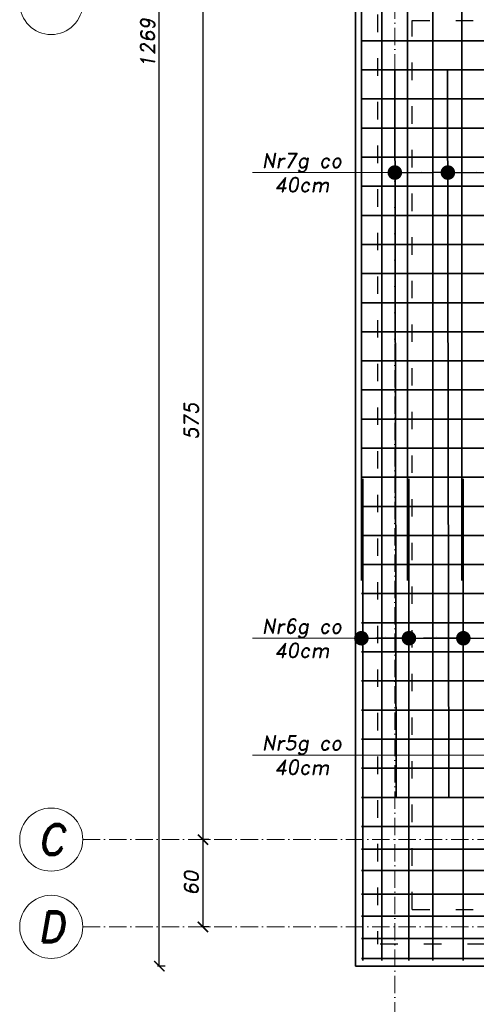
# Model space of a CAD drawing. Header units: millimetres. Extents: x 300938 to 312016, y 11971 to 20881.
# Tile 204 of 239: x 308662 to 308976, y 18311 to 18988. Entities that reach past the tile are written whole.
import ezdxf

# ---------------------------------------------------------------- set-up
doc = ezdxf.new("R2010")
doc.units = ezdxf.units.MM
doc.linetypes.add('ACAD_ISO03W100', pattern=[30, 12, -18])
doc.linetypes.add('ACAD_ISO10W100', pattern=[18, 12, -3, 0, -3])
for name, color, linetype, lineweight in [('konstrukcja', 3, 'Continuous', 35), ('konstrukcja wymiary', 1, 'Continuous', 13), ('opisy', 2, 'Continuous', 18), ('osie', 5, 'ACAD_ISO10W100', 13), ('zbrojenie płyty', 141, 'Continuous', 35)]:
    doc.layers.add(name, color=color, linetype=linetype, lineweight=lineweight)
doc.layers.add('przerywane', color=6, linetype='ACAD_ISO03W100')
doc.styles.add('KONSTRUKCJA', font='romand.shx', dxfattribs={"oblique": 10})
doc.styles.get("Standard").update_dxf_attribs({"font": 'romand.shx', "oblique": 10})
doc.dimstyles.new('150', dxfattribs={"dimtxt": 10, "dimasz": 7, "dimexe": 1.25, "dimexo": 0.625, "dimgap": 3, "dimtad": 1, "dimdec": 0, "dimrnd": 0.5, "dimtxsty": 'KONSTRUKCJA', "dimblk": 'ARCHTICK', "dimcen": 2.5, "dimadec": 0, "dimazin": 0, "dimtfac": 1, "dimtdec": 0, "dimtix": 1, "dimtmove": 0, "dimatfit": 3, "dimfxl": 4, "dimfxlon": 1, "dimarcsym": 0})
doc.dimstyles.new('kropki', dxfattribs={"dimtxt": 0.001, "dimasz": 10, "dimexe": 1.25, "dimexo": 0.625, "dimgap": 1, "dimtad": 1, "dimtxsty": 'Standard', "dimblk": 'DOT', "dimcen": 2.5, "dimadec": 0, "dimazin": 0, "dimtfac": 1, "dimtmove": 0, "dimatfit": 3, "dimfxl": 1, "dimfxlon": 1, "dimarcsym": 0})

# ---------------------------------------------------------------- blocks, each defined once
blk = doc.blocks.new('_ArchTick')
at = {"color": 0, "linetype": 'ByBlock', "lineweight": 13, "const_width": 0.15}
blk.add_lwpolyline([(-0.5, -0.5), (0.5, 0.5)], dxfattribs=at)
blk = doc.blocks.new('*D715')
at = {"layer": 'Defpoints', "color": 0, "transparency": 16777216}
for p in [(308908.44, 18999.22), (308788.44, 18424.22), (308908.44, 18424.22)]:
    blk.add_point(p, dxfattribs=at)
at = {"layer": 'konstrukcja wymiary', "color": 0, "lineweight": -2, "transparency": 16777216}
for p, q in [((308792.44, 18999.22), (308787.19, 18999.22)), ((308788.44, 18999.22), (308788.44, 18424.22)), ((308792.44, 18424.22), (308787.19, 18424.22))]:
    blk.add_line(p, q, dxfattribs=at)
at = {"layer": 'konstrukcja wymiary', "color": 0, "lineweight": -2, "transparency": 16777216, "xscale": 7, "yscale": 7, "zscale": 7}
for p, rotation in [((308788.44, 18999.22), 90), ((308788.44, 18424.22), 270)]:
    blk.add_blockref('_ArchTick', p, dxfattribs=dict(at, rotation=rotation))
at = {"layer": 'konstrukcja wymiary', "color": 0, "transparency": 16777216, "insert": (308780.44, 18711.72), "char_height": 10, "attachment_point": 5, "rotation": 90, "style": 'KONSTRUKCJA'}
blk.add_mtext('575', dxfattribs=at)
blk = doc.blocks.new('*D716')
at = {"layer": 'Defpoints', "color": 0, "transparency": 16777216}
for p in [(308908.44, 18424.22), (308788.44, 18364.22), (308908.44, 18364.22)]:
    blk.add_point(p, dxfattribs=at)
at = {"layer": 'konstrukcja wymiary', "color": 0, "lineweight": -2, "transparency": 16777216}
for p, q in [((308792.44, 18424.22), (308787.19, 18424.22)), ((308788.44, 18424.22), (308788.44, 18364.22)), ((308792.44, 18364.22), (308787.19, 18364.22))]:
    blk.add_line(p, q, dxfattribs=at)
at = {"layer": 'konstrukcja wymiary', "color": 0, "lineweight": -2, "transparency": 16777216, "xscale": 7, "yscale": 7, "zscale": 7}
for p, rotation in [((308788.44, 18424.22), 90), ((308788.44, 18364.22), 270)]:
    blk.add_blockref('_ArchTick', p, dxfattribs=dict(at, rotation=rotation))
at = {"layer": 'konstrukcja wymiary', "color": 0, "transparency": 16777216, "insert": (308780.44, 18394.22), "char_height": 10, "attachment_point": 5, "rotation": 90, "style": 'KONSTRUKCJA'}
blk.add_mtext('60', dxfattribs=at)
blk = doc.blocks.new('*D717')
at = {"layer": 'Defpoints', "color": 0, "transparency": 16777216}
for p in [(308758.44, 19606.22), (308893.44, 19606.22), (308893.44, 18337.22)]:
    blk.add_point(p, dxfattribs=at)
at = {"layer": 'konstrukcja wymiary', "color": 0, "lineweight": -2, "transparency": 16777216}
for p, q in [((308762.44, 19606.22), (308757.19, 19606.22)), ((308758.44, 18337.22), (308758.44, 19606.22)), ((308762.44, 18337.22), (308757.19, 18337.22))]:
    blk.add_line(p, q, dxfattribs=at)
at = {"layer": 'konstrukcja wymiary', "color": 0, "lineweight": -2, "transparency": 16777216, "xscale": 7, "yscale": 7, "zscale": 7}
for p, rotation in [((308758.44, 19606.22), 90), ((308758.44, 18337.22), 270)]:
    blk.add_blockref('_ArchTick', p, dxfattribs=dict(at, rotation=rotation))
at = {"layer": 'konstrukcja wymiary', "color": 0, "transparency": 16777216, "insert": (308750.44, 18971.72), "char_height": 10, "attachment_point": 5, "rotation": 90, "style": 'KONSTRUKCJA'}
blk.add_mtext('1269', dxfattribs=at)
blk = doc.blocks.new('_Dot')
at = {"color": 0, "linetype": 'ByBlock', "lineweight": -2}
blk.add_line((-0.5, 0), (-1, 0), dxfattribs=at)
at = {"color": 0, "linetype": 'ByBlock', "const_width": 0.5}
blk.add_lwpolyline([(-0.25, 0, 1), (0.25, 0, 1)], format="xyb", close=True, dxfattribs=at)
blk = doc.blocks.new('*D926')
at = {"layer": 'Defpoints', "color": 0, "transparency": 16777216}
for p in [(309007.56, 18562.6), (308967.56, 18553.24), (309007.56, 18553.24)]:
    blk.add_point(p, dxfattribs=at)
at = {"layer": 'konstrukcja wymiary', "color": 0, "lineweight": -2, "transparency": 16777216}
for p, q in [((308967.56, 18561.6), (308967.56, 18563.85)), ((309007.56, 18561.6), (309007.56, 18563.85)), ((308977.56, 18562.6), (308997.56, 18562.6))]:
    blk.add_line(p, q, dxfattribs=at)
at = {"layer": 'konstrukcja wymiary', "color": 0, "lineweight": -2, "transparency": 16777216, "xscale": 10, "yscale": 10, "zscale": 10, "rotation": 180}
blk.add_blockref('_Dot', (308967.56, 18562.6), dxfattribs=at)
at = {"layer": 'konstrukcja wymiary', "color": 0, "lineweight": -2, "transparency": 16777216, "xscale": 10, "yscale": 10, "zscale": 10}
blk.add_blockref('_Dot', (309007.56, 18562.6), dxfattribs=at)
at = {"layer": 'konstrukcja wymiary', "color": 0, "transparency": 16777216, "insert": (308987.56, 18563.61), "char_height": 0.001, "attachment_point": 5}
blk.add_mtext('40', dxfattribs=at)
blk = doc.blocks.new('*D940')
at = {"layer": 'Defpoints', "color": 0, "transparency": 16777216}
for p in [(308930.14, 18562.6), (308930.14, 18553.24), (308967.56, 18553.24)]:
    blk.add_point(p, dxfattribs=at)
at = {"layer": 'konstrukcja wymiary', "color": 0, "lineweight": -2, "transparency": 16777216}
for p, q in [((308930.14, 18561.6), (308930.14, 18563.85)), ((308967.56, 18561.6), (308967.56, 18563.85)), ((308957.56, 18562.6), (308940.14, 18562.6))]:
    blk.add_line(p, q, dxfattribs=at)
at = {"layer": 'konstrukcja wymiary', "color": 0, "lineweight": -2, "transparency": 16777216, "xscale": 10, "yscale": 10, "zscale": 10, "rotation": 180}
blk.add_blockref('_Dot', (308930.14, 18562.6), dxfattribs=at)
at = {"layer": 'konstrukcja wymiary', "color": 0, "lineweight": -2, "transparency": 16777216, "xscale": 10, "yscale": 10, "zscale": 10}
blk.add_blockref('_Dot', (308967.56, 18562.6), dxfattribs=at)
at = {"layer": 'konstrukcja wymiary', "color": 0, "transparency": 16777216, "insert": (308948.85, 18563.61), "char_height": 0.001, "attachment_point": 5}
blk.add_mtext('37,41', dxfattribs=at)
blk = doc.blocks.new('*D941')
at = {"layer": 'Defpoints', "color": 0, "transparency": 16777216}
for p in [(308897.44, 18562.6), (308897.44, 18553.24), (308930.14, 18553.24)]:
    blk.add_point(p, dxfattribs=at)
at = {"layer": 'konstrukcja wymiary', "color": 0, "lineweight": -2, "transparency": 16777216}
for p, q in [((308897.44, 18561.6), (308897.44, 18563.85)), ((308930.14, 18561.6), (308930.14, 18563.85)), ((308920.14, 18562.6), (308907.44, 18562.6))]:
    blk.add_line(p, q, dxfattribs=at)
at = {"layer": 'konstrukcja wymiary', "color": 0, "lineweight": -2, "transparency": 16777216, "xscale": 10, "yscale": 10, "zscale": 10, "rotation": 180}
blk.add_blockref('_Dot', (308897.44, 18562.6), dxfattribs=at)
at = {"layer": 'konstrukcja wymiary', "color": 0, "lineweight": -2, "transparency": 16777216, "xscale": 10, "yscale": 10, "zscale": 10}
blk.add_blockref('_Dot', (308930.14, 18562.6), dxfattribs=at)
at = {"layer": 'konstrukcja wymiary', "color": 0, "transparency": 16777216, "insert": (308913.79, 18563.61), "char_height": 0.001, "attachment_point": 5}
blk.add_mtext('32,7', dxfattribs=at)
blk = doc.blocks.new('*D942')
at = {"layer": 'Defpoints', "color": 0, "transparency": 16777216}
for p in [(309563.56, 18562.6), (308897.44, 18553.24), (309563.56, 18553.24)]:
    blk.add_point(p, dxfattribs=at)
at = {"layer": 'konstrukcja wymiary', "color": 0, "lineweight": -2, "transparency": 16777216}
for p, q in [((308897.44, 18561.6), (308897.44, 18563.85)), ((309563.56, 18561.6), (309563.56, 18563.85)), ((308907.44, 18562.6), (309553.56, 18562.6))]:
    blk.add_line(p, q, dxfattribs=at)
at = {"layer": 'konstrukcja wymiary', "color": 0, "lineweight": -2, "transparency": 16777216, "xscale": 10, "yscale": 10, "zscale": 10, "rotation": 180}
blk.add_blockref('_Dot', (308897.44, 18562.6), dxfattribs=at)
at = {"layer": 'konstrukcja wymiary', "color": 0, "lineweight": -2, "transparency": 16777216, "xscale": 10, "yscale": 10, "zscale": 10}
blk.add_blockref('_Dot', (309563.56, 18562.6), dxfattribs=at)
at = {"layer": 'konstrukcja wymiary', "color": 0, "transparency": 16777216, "insert": (309230.5, 18563.61), "char_height": 0.001, "attachment_point": 5}
blk.add_mtext('666,12', dxfattribs=at)
blk = doc.blocks.new('*D1058')
at = {"layer": 'Defpoints', "color": 0, "transparency": 16777216}
for p in [(308893.44, 18337.22), (309567.44, 18337.22), (309567.44, 18297.22)]:
    blk.add_point(p, dxfattribs=at)
at = {"layer": 'konstrukcja wymiary', "color": 0, "lineweight": -2, "transparency": 16777216}
for p, q in [((308893.44, 18301.22), (308893.44, 18295.97)), ((309567.44, 18301.22), (309567.44, 18295.97)), ((308893.44, 18297.22), (309567.44, 18297.22))]:
    blk.add_line(p, q, dxfattribs=at)
at = {"layer": 'konstrukcja wymiary', "color": 0, "lineweight": -2, "transparency": 16777216, "xscale": 7, "yscale": 7, "zscale": 7, "rotation": 180}
blk.add_blockref('_ArchTick', (308893.44, 18297.22), dxfattribs=at)
at = {"layer": 'konstrukcja wymiary', "color": 0, "lineweight": -2, "transparency": 16777216, "xscale": 7, "yscale": 7, "zscale": 7}
blk.add_blockref('_ArchTick', (309567.44, 18297.22), dxfattribs=at)
at = {"layer": 'konstrukcja wymiary', "color": 0, "transparency": 16777216, "insert": (309230.44, 18305.22), "char_height": 10, "attachment_point": 5, "style": 'KONSTRUKCJA'}
blk.add_mtext('674', dxfattribs=at)
blk = doc.blocks.new('*D1171')
at = {"layer": 'Defpoints', "color": 0, "transparency": 16777216}
for p in [(308920.44, 18893.24), (308956.92, 18893.24), (308956.92, 18882.65)]:
    blk.add_point(p, dxfattribs=at)
at = {"layer": 'konstrukcja wymiary', "color": 0, "lineweight": -2, "transparency": 16777216}
for p, q in [((308920.44, 18883.65), (308920.44, 18881.4)), ((308930.44, 18882.65), (308946.92, 18882.65)), ((308956.92, 18883.65), (308956.92, 18881.4))]:
    blk.add_line(p, q, dxfattribs=at)
at = {"layer": 'konstrukcja wymiary', "color": 0, "lineweight": -2, "transparency": 16777216, "xscale": 10, "yscale": 10, "zscale": 10, "rotation": 180}
blk.add_blockref('_Dot', (308920.44, 18882.65), dxfattribs=at)
at = {"layer": 'konstrukcja wymiary', "color": 0, "lineweight": -2, "transparency": 16777216, "xscale": 10, "yscale": 10, "zscale": 10}
blk.add_blockref('_Dot', (308956.92, 18882.65), dxfattribs=at)
at = {"layer": 'konstrukcja wymiary', "color": 0, "transparency": 16777216, "insert": (308938.68, 18883.65), "char_height": 0.001, "attachment_point": 5}
blk.add_mtext('36,48', dxfattribs=at)
blk = doc.blocks.new('*D1172')
at = {"layer": 'Defpoints', "color": 0, "transparency": 16777216}
for p in [(308956.92, 18893.24), (308996.92, 18893.24), (308996.92, 18882.65)]:
    blk.add_point(p, dxfattribs=at)
at = {"layer": 'konstrukcja wymiary', "color": 0, "lineweight": -2, "transparency": 16777216}
for p, q in [((308956.92, 18883.65), (308956.92, 18881.4)), ((308966.92, 18882.65), (308986.92, 18882.65)), ((308996.92, 18883.65), (308996.92, 18881.4))]:
    blk.add_line(p, q, dxfattribs=at)
at = {"layer": 'konstrukcja wymiary', "color": 0, "lineweight": -2, "transparency": 16777216, "xscale": 10, "yscale": 10, "zscale": 10, "rotation": 180}
blk.add_blockref('_Dot', (308956.92, 18882.65), dxfattribs=at)
at = {"layer": 'konstrukcja wymiary', "color": 0, "lineweight": -2, "transparency": 16777216, "xscale": 10, "yscale": 10, "zscale": 10}
blk.add_blockref('_Dot', (308996.92, 18882.65), dxfattribs=at)
at = {"layer": 'konstrukcja wymiary', "color": 0, "transparency": 16777216, "insert": (308976.92, 18883.65), "char_height": 0.001, "attachment_point": 5}
blk.add_mtext('40', dxfattribs=at)

msp = doc.modelspace()

# ---------------------------------------------------------------- linework, layer by layer
at = {"layer": 'konstrukcja'}
msp.add_lwpolyline([(309567.44, 18337.224), (308893.44, 18337.224), (308893.44, 19606.224), (310707.44, 19606.224), (310707.44, 18337.224), (310033.44, 18337.224)], dxfattribs=at)
at = {"layer": 'konstrukcja wymiary'}
for p, q in [((308932.44, 18882.647), (308822.526, 18882.647)), ((308932.44, 18562.605), (308822.526, 18562.605)), ((309613.558, 18482.346), (308822.526, 18482.346))]:
    msp.add_line(p, q, dxfattribs=at)
at = {"layer": 'opisy'}
for centre in [(308684.071, 18999.224), (308684.071, 18424.224), (308684.071, 18364.224)]:
    msp.add_circle(centre, 21.7, dxfattribs=at)
at = {"layer": 'osie'}
for p, q in [((308920.44, 19760.509), (308920.44, 18286.332)), ((308705.771, 18424.224), (310728.51, 18424.224)), ((308705.771, 18364.224), (310728.51, 18364.224))]:
    msp.add_line(p, q, dxfattribs=at)
at = {"layer": 'przerywane'}
for p, q in [((308908.44, 19591.224), (308908.44, 18352.224)), ((308932.44, 18376.224), (308932.44, 18987.224)), ((308932.44, 18987.224), (309528.44, 18987.224)), ((308932.44, 18376.224), (309528.44, 18376.224)), ((309552.44, 18352.224), (308908.44, 18352.224))]:
    msp.add_line(p, q, dxfattribs=at)
at = {"layer": 'zbrojenie płyty'}
for p, q in [((308897.44, 19602.224), (308897.44, 18602.224)), ((308929.144, 19602.224), (308929.144, 18602.224)), ((308966.558, 19602.224), (308966.558, 18602.224)), ((308911.558, 19341.224), (308911.558, 18341.224)), ((308946.558, 19341.224), (308946.558, 18341.224)), ((308897.44, 18973.243), (309270.44, 18973.243)), ((308897.44, 18953.243), (309572.132, 18953.243)), ((308920.4, 18953.243), (308921.4, 18453.243)), ((308956.558, 18953.243), (308957.558, 18453.243)), ((308897.44, 18933.243), (309270.44, 18933.243)), ((308897.44, 18913.243), (309572.132, 18913.243)), ((308897.44, 18893.243), (309270.44, 18893.243)), ((308897.44, 18873.243), (309572.132, 18873.243)), ((308897.44, 18853.243), (309270.44, 18853.243)), ((308897.44, 18833.243), (309572.132, 18833.243)), ((308897.44, 18813.243), (309270.44, 18813.243)), ((308897.44, 18793.243), (309572.132, 18793.243)), ((308897.44, 18773.243), (309270.44, 18773.243)), ((308897.44, 18753.243), (309572.132, 18753.243)), ((308897.44, 18733.243), (309270.44, 18733.243)), ((308897.44, 18713.243), (309572.132, 18713.243)), ((308897.44, 18693.243), (309270.44, 18693.243)), ((308897.44, 18673.243), (309572.132, 18673.243)), ((308898.44, 18672.224), (308898.44, 18341.224)), ((308930.144, 18672.224), (308930.144, 18341.224)), ((308967.558, 18672.224), (308967.558, 18341.224)), ((308897.44, 18653.243), (309270.44, 18653.243)), ((308897.44, 18633.243), (309572.132, 18633.243)), ((308897.44, 18613.243), (309270.44, 18613.243)), ((308897.44, 18593.243), (309572.132, 18593.243)), ((308897.44, 18573.243), (309270.44, 18573.243)), ((308897.44, 18553.243), (309572.132, 18553.243)), ((308897.44, 18533.243), (309270.44, 18533.243)), ((308897.44, 18513.243), (309572.132, 18513.243)), ((308897.44, 18493.243), (309270.44, 18493.243)), ((308897.44, 18473.243), (309572.132, 18473.243)), ((308897.44, 18453.243), (309270.44, 18453.243)), ((308897.44, 18433.243), (309572.132, 18433.243)), ((308897.44, 18417.632), (309270.44, 18417.632)), ((308897.44, 18403.03), (309572.132, 18403.03)), ((308897.44, 18386.702), (309563.558, 18386.702)), ((308897.44, 18371.524), (309563.558, 18371.524)), ((308897.44, 18356.255), (309563.558, 18356.255)), ((308897.44, 18342.512), (309563.558, 18342.512))]:
    msp.add_line(p, q, dxfattribs=at)

# ---------------------------------------------------------------- texts
at = {"layer": 'opisy', "attachment_point": 5}
for s, insert, char_height, width in [('Nr7g co\\P40cm', (308856.48, 18882.647), 10, 231.49388), ('Nr6g co\\P40cm', (308856.48, 18562.605), 10, 231.49388), ('Nr5g co\\P40cm', (308856.48, 18482.346), 10, 231.49388), ('C', (308684.071, 18424.224), 21, 6.92519), ('D', (308684.071, 18364.224), 21, 6.92519)]:
    msp.add_mtext(s, dxfattribs=dict(at, insert=insert, char_height=char_height, width=width))

# ---------------------------------------------------------------- dimensions: what is measured, and where the dimension line sits
at = {"layer": 'konstrukcja wymiary'}
for base, p1, p2, picture, middle in [((308758.44, 19606.224), (308893.44, 18337.224), (308893.44, 19606.224), '*D717', (308750.44, 18971.724)), ((308788.44, 18424.224), (308908.44, 18999.224), (308908.44, 18424.224), '*D715', (308780.44, 18711.724)), ((308788.44, 18364.224), (308908.44, 18424.224), (308908.44, 18364.224), '*D716', (308780.44, 18394.224))]:
    dim = msp.add_linear_dim(base=base, p1=p1, p2=p2, angle=90, dimstyle='150', override={"dimtmove": 1}, dxfattribs=at)
    dim.commit()
    dim.dimension.update_dxf_attribs({"geometry": picture, "text_midpoint": middle})
dim = msp.add_linear_dim(base=(308956.923, 18882.647), p1=(308920.44, 18893.243), p2=(308956.923, 18893.243), dimstyle='kropki', dxfattribs=at)
dim.commit()
dim.dimension.update_dxf_attribs({"geometry": '*D1171', "text_midpoint": (308938.681, 18883.648)})
for base, p1, p2, dimstyle, picture, middle in [((308996.923, 18882.647), (308956.923, 18893.243), (308996.923, 18893.243), 'kropki', '*D1172', (308976.923, 18883.648)), ((308897.44, 18562.605), (308930.144, 18553.243), (308897.44, 18553.243), 'kropki', '*D941', (308913.792, 18563.605)), ((309563.558, 18562.605), (308897.44, 18553.243), (309563.558, 18553.243), 'kropki', '*D942', (309230.499, 18563.605)), ((308930.144, 18562.605), (308967.558, 18553.243), (308930.144, 18553.243), 'kropki', '*D940', (308948.851, 18563.605)), ((309007.558, 18562.605), (308967.558, 18553.243), (309007.558, 18553.243), 'kropki', '*D926', (308987.558, 18563.605)), ((309567.44, 18297.224), (308893.44, 18337.224), (309567.44, 18337.224), '150', '*D1058', (309230.44, 18305.224))]:
    dim = msp.add_linear_dim(base=base, p1=p1, p2=p2, dimstyle=dimstyle, override={"dimtmove": 1}, dxfattribs=at)
    dim.commit()
    dim.dimension.update_dxf_attribs({"geometry": picture, "text_midpoint": middle})

doc.saveas('drawing.dxf')
